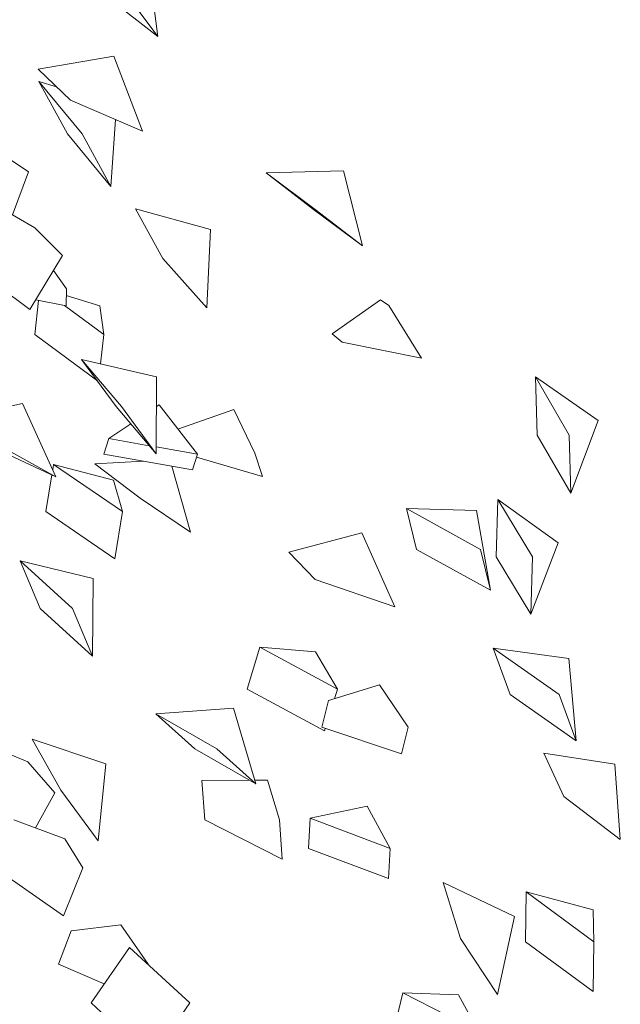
# Model space of a CAD drawing. Extents: x -25320 to 294860, y -9059 to 10983.
# Tile 19 of 58: x -17350 to -16325, y 8297 to 9977. Entities that reach past the tile are written whole.
import ezdxf

# ---------------------------------------------------------------- set-up
doc = ezdxf.new("R2010")
doc.units = 0
doc.header["$MEASUREMENT"] = 0
doc.layers.add('COUPE', color=7, linetype='Continuous', lineweight=0)

msp = doc.modelspace()

# ---------------------------------------------------------------- linework, layer by layer
at = {"layer": 'COUPE', "linetype": 'Continuous', "lineweight": 20}
for p, q in [((-17114.7, 9948.6), (-17132, 10087.1)), ((-17114.7, 9948.6), (-17212, 10024.4)), ((-17114.7, 9948.6), (-17171.2, 10024.4)), ((-17189.6, 9914.6), (-17318.7, 9892.5)), ((-17140.8, 9786.8), (-17189.6, 9914.6)), ((-17263.6, 9839.6), (-17318.7, 9892.5)), ((-17268.6, 9782), (-17317.6, 9871.7)), ((-17287.4, 9862.5), (-17317.6, 9871.7)), ((-17243.9, 9782), (-17317.6, 9871.7)), ((-17140.8, 9786.8), (-17263.6, 9839.6)), ((-17194.9, 9692.3), (-17186.7, 9806.5)), ((-17194.9, 9692.3), (-17268.6, 9782)), ((-17194.9, 9692.3), (-17243.9, 9782)), ((-17335.5, 9717.5), (-17376.8, 9745.5)), ((-17362.5, 9644), (-17335.5, 9717.5)), ((-16797.9, 9719), (-16929.6, 9715.4)), ((-16849.2, 9653.3), (-16929.6, 9715.4)), ((-16846, 9653.3), (-16929.6, 9715.4)), ((-16765.5, 9591.2), (-16797.9, 9719)), ((-17324.7, 9621.9), (-17400.9, 9666.4)), ((-17024.9, 9619.1), (-17152.9, 9654.3)), ((-17106.2, 9569.7), (-17152.9, 9654.3)), ((-16765.5, 9591.2), (-16849.2, 9653.3)), ((-16765.5, 9591.2), (-16846, 9653.3)), ((-17277.3, 9574.5), (-17324.7, 9621.9)), ((-17030.8, 9485.2), (-17024.9, 9619.1)), ((-17332.9, 9482.5), (-17456.5, 9574.5)), ((-17332.9, 9482.5), (-17277.3, 9574.5)), ((-17030.8, 9485.2), (-17106.2, 9569.7)), ((-17270.7, 9517.6), (-17292.7, 9548.9)), ((-17271.1, 9488.7), (-17270.7, 9517.6)), ((-17324.6, 9439.6), (-17318.1, 9497.8)), ((-17271.1, 9488.7), (-17323, 9498.8)), ((-17213.5, 9488.7), (-17270.9, 9506.3)), ((-16734.8, 9499.2), (-16817.1, 9441.2)), ((-16720.2, 9489.5), (-16734.8, 9499.2)), ((-17206.8, 9439.6), (-17274.1, 9489.3)), ((-17213.5, 9488.7), (-17206.8, 9439.6)), ((-16664.6, 9399.2), (-16720.2, 9489.5)), ((-17217.8, 9360.7), (-17324.6, 9439.6)), ((-17212.4, 9389.9), (-17206.8, 9439.6)), ((-16800.1, 9426.9), (-16817.1, 9441.2)), ((-16664.6, 9399.2), (-16800.1, 9426.9)), ((-17185.6, 9316.8), (-17244.7, 9397.4)), ((-17116.8, 9367.6), (-17244.7, 9397.4)), ((-17176.8, 9316.8), (-17244.7, 9397.4)), ((-17117.7, 9236.1), (-17116.8, 9367.6)), ((-16467.1, 9268), (-16469.9, 9367.3)), ((-16363.3, 9292.9), (-16469.9, 9367.3)), ((-16412.7, 9268), (-16469.9, 9367.3)), ((-17345.5, 9321.9), (-17479.6, 9293.5)), ((-17288.4, 9196.9), (-17345.5, 9321.9)), ((-17117.7, 9236.1), (-17185.6, 9316.8)), ((-17117.7, 9236.1), (-17176.8, 9316.8)), ((-17112.5, 9319.8), (-17117.1, 9316.7)), ((-17112.5, 9319.8), (-17046.9, 9235.6)), ((-16985.1, 9311.9), (-17080.3, 9278.4)), ((-16948.9, 9237.1), (-16985.1, 9311.9)), ((-16409.9, 9168.8), (-16363.3, 9292.9)), ((-17160.7, 9287.3), (-17198.1, 9262.1)), ((-17206.7, 9235.6), (-17198.1, 9262.1)), ((-17129.4, 9250), (-17198.1, 9262.1)), ((-16409.9, 9168.8), (-16467.1, 9268)), ((-16409.9, 9168.8), (-16412.7, 9268)), ((-17288.4, 9196.9), (-17392.4, 9245.2)), ((-17288.4, 9196.9), (-17375.7, 9245.2)), ((-17046.9, 9235.6), (-17117.6, 9248)), ((-17055.6, 9209.1), (-17206.7, 9235.6)), ((-17055.6, 9209.1), (-17046.9, 9235.6)), ((-16936, 9197.3), (-17048.7, 9230.3)), ((-16936, 9197.3), (-16948.9, 9237.1)), ((-17293.9, 9208.9), (-17292.4, 9218.1)), ((-17190.1, 9191), (-17292.4, 9218.1)), ((-17174.7, 9137.6), (-17292.4, 9218.1)), ((-17138.8, 9223.7), (-17222.2, 9219.1)), ((-17144.9, 9160.7), (-17222.2, 9219.1)), ((-17058.7, 9102.3), (-17090.7, 9215.2)), ((-17305.9, 9137.6), (-17295.4, 9200.2)), ((-17190.1, 9191), (-17174.7, 9137.6)), ((-17058.7, 9102.3), (-17144.9, 9160.7)), ((-16537.2, 9060.4), (-16534.5, 9158.2)), ((-16431.6, 9084.2), (-16534.5, 9158.2)), ((-16475.1, 9060.4), (-16534.5, 9158.2)), ((-16673.3, 9073.1), (-16690.3, 9142.6)), ((-16570.6, 9139.5), (-16690.3, 9142.6)), ((-16564, 9073.1), (-16690.3, 9142.6)), ((-17188.2, 9057), (-17305.9, 9137.6)), ((-17188.2, 9057), (-17174.7, 9137.6)), ((-16547, 9003.5), (-16570.6, 9139.5)), ((-16766.5, 9101.1), (-16890.9, 9068.1)), ((-16709.9, 8974.9), (-16766.5, 9101.1)), ((-16477.8, 8962.7), (-16431.6, 9084.2)), ((-16846.1, 9021.5), (-16890.9, 9068.1)), ((-16547, 9003.5), (-16673.3, 9073.1)), ((-16547, 9003.5), (-16564, 9073.1)), ((-16477.8, 8962.7), (-16537.2, 9060.4)), ((-16477.8, 8962.7), (-16475.1, 9060.4)), ((-17315.3, 8972.2), (-17349.6, 9053.8)), ((-17225, 9023.4), (-17349.6, 9053.8)), ((-17260.4, 8972.2), (-17349.6, 9053.8)), ((-17226.1, 8890.6), (-17225, 9023.4)), ((-16709.9, 8974.9), (-16846.1, 9021.5)), ((-17226.1, 8890.6), (-17315.3, 8972.2)), ((-17226.1, 8890.6), (-17260.4, 8972.2)), ((-16962.3, 8834.7), (-16940.3, 8906.1)), ((-16845.7, 8898.2), (-16940.3, 8906.1)), ((-16808.2, 8834.7), (-16940.3, 8906.1)), ((-16845.7, 8898.2), (-16808.2, 8834.7)), ((-16513.6, 8825.6), (-16542.2, 8904.7)), ((-16413.1, 8886.8), (-16542.2, 8904.7)), ((-16429.5, 8825.6), (-16542.2, 8904.7)), ((-16400.9, 8746.6), (-16413.1, 8886.8)), ((-16736.1, 8842.2), (-16823.2, 8815)), ((-16687.3, 8769.7), (-16736.1, 8842.2)), ((-16830.3, 8763.2), (-16962.3, 8834.7)), ((-16813.3, 8818.1), (-16808.2, 8834.7)), ((-16400.9, 8746.6), (-16513.6, 8825.6)), ((-16400.9, 8746.6), (-16429.5, 8825.6)), ((-16834.7, 8769.7), (-16823.2, 8815)), ((-16985.7, 8802.2), (-17118.3, 8792.6)), ((-17051.7, 8732.7), (-17118.3, 8792.6)), ((-17014, 8732.7), (-17118.3, 8792.6)), ((-16947.4, 8672.8), (-16985.7, 8802.2)), ((-16698.8, 8724.4), (-16834.7, 8769.7)), ((-16830.3, 8763.2), (-16828.9, 8767.7)), ((-16698.8, 8724.4), (-16687.3, 8769.7)), ((-17336.3, 8710.4), (-17416.6, 8743.8)), ((-17203.5, 8707.4), (-17329.1, 8749)), ((-17279.9, 8662.3), (-17329.1, 8749)), ((-16947.4, 8672.8), (-17051.7, 8732.7)), ((-16947.4, 8672.8), (-17014, 8732.7)), ((-16334.6, 8706.4), (-16455.9, 8725.2)), ((-16421.7, 8651.5), (-16455.9, 8725.2)), ((-17290.4, 8657.8), (-17336.3, 8710.4)), ((-17216.4, 8575.5), (-17203.5, 8707.4)), ((-16325.4, 8577.8), (-16334.6, 8706.4)), ((-16958.8, 8679.3), (-17039.4, 8678.8)), ((-17034.6, 8611.6), (-17039.4, 8678.8)), ((-16927.4, 8679.5), (-16949.4, 8679.4)), ((-16907.1, 8611.6), (-16927.4, 8679.5)), ((-17323.5, 8598), (-17290.4, 8657.8)), ((-17216.4, 8575.5), (-17279.9, 8662.3)), ((-16325.4, 8577.8), (-16421.7, 8651.5)), ((-16757.4, 8634.8), (-16854.5, 8614.2)), ((-16757.4, 8634.8), (-16718.1, 8562.7)), ((-17273.2, 8579.2), (-17360.1, 8611.6)), ((-16902.2, 8544.5), (-17034.6, 8611.6)), ((-16902.2, 8544.5), (-16907.1, 8611.6)), ((-16857.6, 8562.7), (-16854.5, 8614.2)), ((-16718.1, 8562.7), (-16854.5, 8614.2)), ((-17242.7, 8529.6), (-17273.2, 8579.2)), ((-16721.2, 8511.3), (-16857.6, 8562.7)), ((-16721.2, 8511.3), (-16718.1, 8562.7)), ((-17275.7, 8447.7), (-17393.1, 8529.6)), ((-17275.7, 8447.7), (-17242.7, 8529.6)), ((-16506.1, 8446.7), (-16627.9, 8504.7)), ((-16597.9, 8409.2), (-16627.9, 8504.7)), ((-16487.4, 8403.6), (-16486.2, 8488.7)), ((-16371.5, 8457.9), (-16486.2, 8488.7)), ((-16370.5, 8403.6), (-16486.2, 8488.7)), ((-16371.5, 8457.9), (-16370.5, 8403.6)), ((-16535.2, 8313.7), (-16506.1, 8446.7)), ((-17284, 8365.3), (-17262.4, 8422.2)), ((-17177.8, 8432.2), (-17262.4, 8422.2)), ((-17131.2, 8365.3), (-17177.8, 8432.2)), ((-16535.2, 8313.7), (-16597.9, 8409.2)), ((-16371.7, 8318.5), (-16487.4, 8403.6)), ((-16371.7, 8318.5), (-16370.5, 8403.6)), ((-17228.6, 8299.1), (-17163.2, 8393.7)), ((-17060.2, 8299.1), (-17163.2, 8393.7)), ((-17206.2, 8331.5), (-17284, 8365.3)), ((-17131.4, 8364.6), (-17131.2, 8365.3)), ((-16712.8, 8249.4), (-16696.7, 8316.6)), ((-16601.4, 8313.2), (-16696.7, 8316.6)), ((-16620.7, 8277.4), (-16696.7, 8316.6)), ((-16601.4, 8313.2), (-16580.9, 8275.5)), ((-17125.6, 8204.4), (-17228.6, 8299.1)), ((-17125.6, 8204.4), (-17060.2, 8299.1))]:
    msp.add_line(p, q, dxfattribs=at)

doc.saveas('drawing.dxf')
